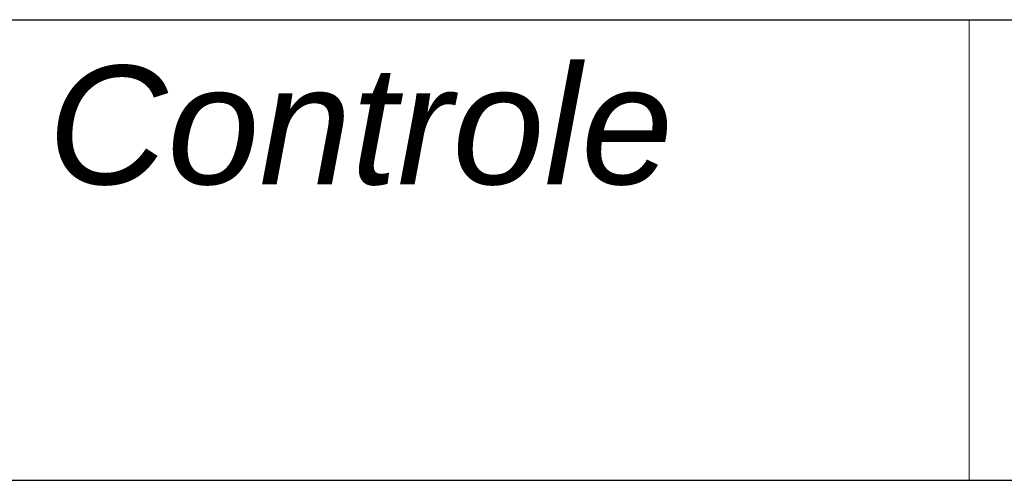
# Model space of a CAD drawing. Header units: millimetres. Extents: x -237800 to -118900, y -84100 to 8992.
# Tile 10 of 30: x -127343 to -125846, y -82300 to -81600. Entities that reach past the tile are written whole.
import ezdxf

# ---------------------------------------------------------------- set-up
doc = ezdxf.new("R2010")
doc.units = ezdxf.units.MM
doc.layers.add('RVB_ALG_TEKENBLAD_ALGEMEEN', color=2, linetype='Continuous')
doc.styles.add('RVB_ALG 01.8mm_IT', font='ariali.ttf', dxfattribs={"height": 1.8})
doc.styles.add('RVB_ALG 01.8mm_RE', font='arial.ttf', dxfattribs={"height": 1.8})
doc.styles.add('RVB_ALG 02.5mm_RE', font='arial.ttf', dxfattribs={"height": 2.5})

# ---------------------------------------------------------------- blocks, each defined once
blk = doc.blocks.new('*U297')
at = {"color": 2, "linetype": 'Continuous', "lineweight": 25, "transparency": 16777216, "flags": 128}
for points in [[(-190, 25), (-10, 25)], [(-190, 18), (-10, 18)]]:
    blk.add_lwpolyline(points, dxfattribs=at)
at = {"color": 1, "linetype": 'Continuous', "lineweight": 18, "transparency": 16777216, "flags": 128}
blk.add_lwpolyline([(-70, 25), (-70, 18)], dxfattribs=at)
at = {"color": 1, "linetype": 'Continuous', "lineweight": 18, "transparency": 16777216, "style": 'RVB_ALG 01.8mm_IT'}
blk.add_text('Controle', height=1.8, dxfattribs=at).set_placement((-84, 22.5))
at = {"color": 2, "linetype": 'Continuous', "lineweight": 25, "transparency": 16777216, "style": 'RVB_ALG 02.5mm_RE'}
for tag, p in [('RVB_PROJNAAM', (-169, 44)), ('RVB_PROJLOC', (-169, 39.5)), ('RVB_SPEC1', (-169, 35)), ('RVB_SPEC2', (-169, 30.5)), ('RVB_SPEC3', (-169, 26)), ('RVB_DOCUMENTCODE', (-169, 14.5)), ('RVB_DISC', (-37, 14.5))]:
    blk.add_attdef(tag, p, '', height=2.5, dxfattribs=at)
at = {"color": 2, "linetype": 'Continuous', "lineweight": 25, "transparency": 16777216, "style": 'RVB_ALG 02.5mm_RE', "flags": 1}
for tag, p in [('RVB_SPEC4', (-109, 30.5)), ('RVB_SPEC5', (-109, 26))]:
    blk.add_attdef(tag, p, '', height=2.5, dxfattribs=at)
at = {"color": 1, "linetype": 'Continuous', "lineweight": 18, "transparency": 16777216, "style": 'RVB_ALG 01.8mm_RE'}
for tag, p in [('RVB_OBJNR', (-189, 19)), ('RVB_GEBNR', (-174, 19)), ('RVB_BESTNR', (-159, 19)), ('RVB_PROJNR', (-139, 19)), ('RVB_FASE', (-114, 19)), ('RVB_CONTROLE', (-84, 19)), ('RVB_VERSIE', (-54, 19)), ('RVB_SCHAAL', (-39, 19)), ('RVB_FORM', (-24, 19)), ('RVB_AUTEUR', (-99, 19)), ('RVB_DATUM', (-69, 19)), ('RVB_DISC1', (-19.5, 14.5))]:
    blk.add_attdef(tag, p, '', height=1.8, dxfattribs=at)
at = {"color": 200, "linetype": 'Continuous', "style": 'RVB_ALG 02.5mm_RE', "flags": 1}
for tag, p in [('RVB_ICODE', (-84, 14.5)), ('RVB_BOUWLAAG', (-67.5, 14.5))]:
    blk.add_attdef(tag, p, '', height=2.5, dxfattribs=at)

msp = doc.modelspace()

# ---------------------------------------------------------------- block references
at = {"layer": 'RVB_ALG_TEKENBLAD_ALGEMEEN', "xscale": 100, "yscale": 100, "zscale": 100}
msp.add_blockref('*U297', (-118900, -84100), dxfattribs=at)

doc.saveas('drawing.dxf')
